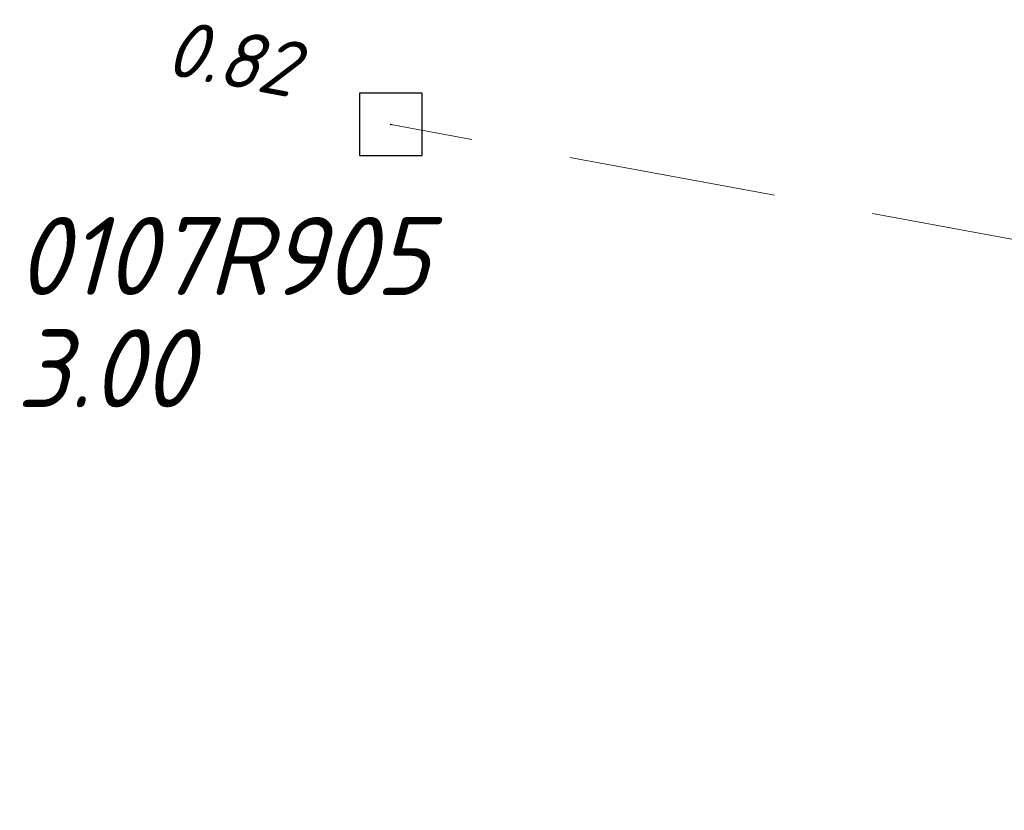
# Model space of a CAD drawing. Extents: x 155498 to 174806, y 452529 to 461643.
# Tile 2 of 44: x 157325 to 157349, y 460475 to 460494. Entities that reach past the tile are written whole.
import ezdxf

# ---------------------------------------------------------------- set-up
doc = ezdxf.new("R2010")
doc.units = 0
doc.header["$PDMODE"] = 64
doc.header["$PDSIZE"] = 1.5
doc.linetypes.add('RI-HWA', pattern=[7.4, 5, -2.4])
doc.layers.get('0').update_dxf_attribs({"linetype": 'CONTINUOUS'})
for name, color, linetype, lineweight in [('B-OI-RI-HWA-BOB-T18', 150, 'CONTINUOUS', 18), ('B-OI-RI-HWA-PUTDEKSELHOOGTE-T25', 150, 'CONTINUOUS', 25), ('B-OI-RI-HWA-PUTNUMMER-T25', 150, 'CONTINUOUS', 25), ('B-OI-RI-HWA_RIOOLPUT-S', 150, 'CONTINUOUS', 25), ('B-OI-RI-HWA_TRANSPORTLEIDING-G', 150, 'RI-HWA', 18)]:
    doc.layers.add(name, color=color, linetype=linetype, lineweight=lineweight)
doc.styles.add('NLCS-ISO-M750-T18_CURSIEF', font='NLCS-ISO.ttf', dxfattribs={"oblique": 15, "height": 1.35})
doc.styles.add('NLCS-ISO-M750-T25_CURSIEF', font='NLCS-ISO.ttf', dxfattribs={"oblique": 15, "height": 1.875})

# ---------------------------------------------------------------- blocks, each defined once
blk = doc.blocks.new('ACMAP_ANN_TEMPLATE_hwa-nap-r')
at = {"style": 'NLCS-ISO-M750-T18_CURSIEF', "oblique": 15}
blk.add_attdef('hwa-nap-r', (-5.6, 0.2), '', height=1.35, dxfattribs=at)
blk = doc.blocks.new('ACMAP_ANN_TEMPLATE_hwa-puth')
at = {"style": 'NLCS-ISO-M750-T25_CURSIEF', "oblique": 15}
blk.add_attdef('hwa-puth', (-9, -6.8), '', height=1.875, dxfattribs=at)
blk = doc.blocks.new('ACMAP_ANN_TEMPLATE_hwa-putnr')
at = {"style": 'NLCS-ISO-M750-T25_CURSIEF', "oblique": 15}
blk.add_attdef('hwa-putnr', (-9, -4.1), '', height=1.875, dxfattribs=at)

msp = doc.modelspace()

# ---------------------------------------------------------------- linework, layer by layer
at = {"layer": 'B-OI-RI-HWA_RIOOLPUT-S'}
msp.add_point((157334.217, 460491.03), dxfattribs=at)
at = {"layer": 'B-OI-RI-HWA_TRANSPORTLEIDING-G'}
msp.add_line((157423.486, 460474.538), (157334.217, 460491.03), dxfattribs=at)

# ---------------------------------------------------------------- block references
at = {"layer": 'B-OI-RI-HWA-BOB-T18', "rotation": 349.5329103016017}
msp.add_blockref('ACMAP_ANN_TEMPLATE_hwa-nap-r', (157334.217, 460491.03), dxfattribs=at).add_auto_attribs({'hwa-nap-r': '0.82'})
at = {"layer": 'B-OI-RI-HWA-PUTDEKSELHOOGTE-T25'}
msp.add_blockref('ACMAP_ANN_TEMPLATE_hwa-puth', (157334.217, 460491.03), dxfattribs=at).add_auto_attribs({'hwa-puth': '3.00'})
at = {"layer": 'B-OI-RI-HWA-PUTNUMMER-T25'}
msp.add_blockref('ACMAP_ANN_TEMPLATE_hwa-putnr', (157334.217, 460491.03), dxfattribs=at).add_auto_attribs({'hwa-putnr': '0107R905'})

doc.saveas('drawing.dxf')
